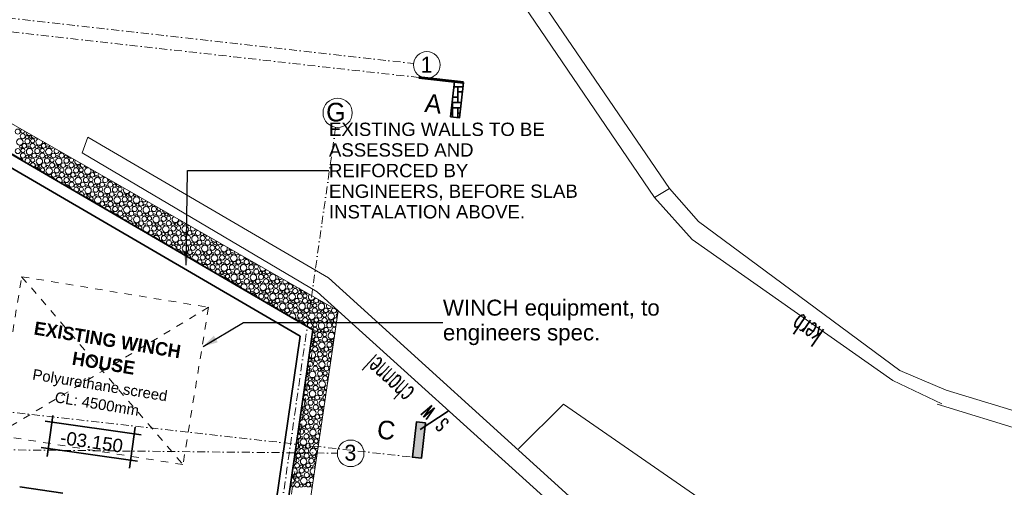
# Model space of a CAD drawing. Header units: millimetres. Extents: x -738537 to 1850049, y -250217 to 604013.
# Tile 72 of 204: x -586836 to -568329, y 81170 to 89959. Entities that reach past the tile are written whole.
import ezdxf

# ---------------------------------------------------------------- set-up
doc = ezdxf.new("R2010")
doc.units = ezdxf.units.MM
doc.header["$MEASUREMENT"] = 0
doc.set_wipeout_variables(frame=1)
for name, pattern in [('Dashed', [280, 140, -140]), ('Dot & Dashed', [280, 150, -60, 0, -70]), ('Hidden Line', [140, 100, -40]), ('Wipeout_Contour', [1000, 0, -1000])]:
    doc.linetypes.add(name, pattern=pattern)
for name, color, linetype, lineweight in [('0_Pen_No__161', 1, 'Continuous', 5), ('0_Pen_No__170', 9, 'Continuous', 0), ('0_Pen_No__3', 30, 'Continuous', 15), ('0_Pen_No__41', 7, 'Continuous', 60), ('A_ROOF SHEET_Pen_No__5', 4, 'Continuous', 5), ('A_SURVEY_Pen_No__1', 214, 'Continuous', 35), ('A_SURVEY_Pen_No__6', 7, 'Continuous', 5), ('A_WALL LOAD_Pen_No__1', 214, 'Continuous', 35), ('BUILDING_Pen_No__2', 1, 'Continuous', 25), ('C-GRID _Pen_No__5', 4, 'Continuous', 5), ('C_TEXT GA_Pen_No__6', 7, 'Continuous', 5), ('DIMS_Pen_No__161', 1, 'Continuous', 5), ('SEWER LINE_Pen_No__1', 214, 'Continuous', 35), ('Text_Pen_No__15', 7, 'Continuous', 20)]:
    doc.layers.add(name, color=color, linetype=linetype, lineweight=lineweight)
doc.layers.add('BUILDING_Pen_No__7', color=7, linetype='Continuous', lineweight=5, true_color=0x9f07ff)
doc.layers.add('ROAD_Pen_No__7', color=7, linetype='Continuous', lineweight=5, true_color=0x9f07ff)
doc.styles.add('GENERATED_STYLE_1', font='GOTHIC.TTF')
doc.styles.add('GENERATED_STYLE_2', font='arial.ttf')
doc.styles.add('GENERATED_STYLE_3', font='GOTHICB.TTF')
doc.styles.add('GENERATED_STYLE_8', font='txt.shx')
doc.dimstyles.new('GENERATED_STYLE__7', dxfattribs={"dimtxt": 0.18, "dimasz": 273.6, "dimexe": 0.18, "dimexo": 0.0625, "dimgap": 0.09, "dimtad": 0, "dimtih": 1, "dimtoh": 1, "dimdec": 4, "dimzin": 0, "dimdsep": 46, "dimcen": 0.09, "dimadec": 0, "dimazin": 0, "dimtfac": 1, "dimtdec": 4, "dimtmove": 0, "dimatfit": 3, "dimldrblk": 'ARROWHEAD_5', "dimfxl": 1, "dimtolj": 1, "dimtzin": 0, "dimarcsym": 0})

# ---------------------------------------------------------------- blocks, each defined once
blk = doc.blocks.new('*X3')
at = {"layer": '0_Pen_No__170', "color": 9, "linetype": 'Continuous', "lineweight": 0}
for centre, radius in [((-586874, 87855), 47.7), ((-586779, 87770), 47.3), ((-586700, 87751), 28.6), ((-586636, 87754), 25.1), ((-586834, 87661), 61.2), ((-586816, 87572), 25.1), ((-586749, 87590), 42.6), ((-586691, 87673), 47.7), ((-586682, 87565), 20.7), ((-586595, 87588), 47.3), ((-586594, 87682), 38.4), ((-586516, 87569), 28.6), ((-586453, 87572), 25.1), ((-586385, 87590), 42.6), ((-586318, 87565), 20.7), ((-586871, 87491), 47.7), ((-586775, 87406), 47.3), ((-586774, 87500), 38.4), ((-586687, 87309), 47.7), ((-586696, 87387), 28.6), ((-586650, 87479), 61.2), ((-586633, 87390), 25.1), ((-586591, 87318), 38.4), ((-586565, 87408), 42.6), ((-586507, 87491), 47.7), ((-586467, 87297), 61.2), ((-586498, 87383), 20.7), ((-586412, 87406), 47.3), ((-586411, 87500), 38.4), ((-586323, 87309), 47.7), ((-586333, 87387), 28.6), ((-586287, 87479), 61.2), ((-586269, 87390), 25.1), ((-586227, 87318), 38.4), ((-586202, 87408), 42.6), ((-586103, 87297), 61.2), ((-586134, 87383), 20.7), ((-586048, 87406), 47.3), ((-585959, 87309), 47.7), ((-585969, 87387), 28.6), ((-586513, 87205), 28.6), ((-586449, 87208), 25.1), ((-586407, 87136), 38.4), ((-586382, 87226), 42.6), ((-586283, 87115), 61.2), ((-586314, 87201), 20.7), ((-586228, 87224), 47.3), ((-586139, 87127), 47.7), ((-586149, 87205), 28.6), ((-586085, 87208), 25.1), ((-586043, 87136), 38.4), ((-586018, 87226), 42.6), ((-585919, 87115), 61.2), ((-585950, 87201), 20.7), ((-585864, 87224), 47.3), ((-585776, 87127), 47.7), ((-585785, 87205), 28.6), ((-585722, 87208), 25.1), ((-585680, 87136), 38.4), ((-586198, 87044), 42.6), ((-586130, 87019), 20.7), ((-586044, 87042), 47.3), ((-585956, 86945), 47.7), ((-585965, 87023), 28.6), ((-585902, 87026), 25.1), ((-585860, 86954), 38.4), ((-585834, 87044), 42.6), ((-585736, 86933), 61.2), ((-585767, 87019), 20.7), ((-585681, 87042), 47.3), ((-585592, 86945), 47.7), ((-585602, 87023), 28.6), ((-585538, 87026), 25.1), ((-585496, 86954), 38.4), ((-585470, 87044), 42.6), ((-585372, 86933), 61.2), ((-585403, 87019), 20.7), ((-585861, 86860), 47.3), ((-585782, 86841), 28.6), ((-585718, 86844), 25.1), ((-585676, 86772), 38.4), ((-585650, 86862), 42.6), ((-585552, 86751), 61.2), ((-585583, 86837), 20.7), ((-585497, 86860), 47.3), ((-585408, 86763), 47.7), ((-585418, 86841), 28.6), ((-585354, 86844), 25.1), ((-585312, 86772), 38.4), ((-585287, 86862), 42.6), ((-585188, 86751), 61.2), ((-585219, 86837), 20.7), ((-585133, 86860), 47.3), ((-585045, 86763), 47.7), ((-585054, 86841), 28.6), ((-584949, 86772), 38.4), ((-585598, 86659), 28.6), ((-585534, 86662), 25.1), ((-585467, 86680), 42.6), ((-585368, 86569), 61.2), ((-585399, 86655), 20.7), ((-585313, 86678), 47.3), ((-585225, 86581), 47.7), ((-585234, 86659), 28.6), ((-585170, 86662), 25.1), ((-585129, 86590), 38.4), ((-585103, 86680), 42.6), ((-585004, 86569), 61.2), ((-585036, 86655), 20.7), ((-584950, 86678), 47.3), ((-584861, 86581), 47.7), ((-584871, 86659), 28.6), ((-584807, 86662), 25.1), ((-584765, 86590), 38.4), ((-584641, 86569), 61.2), ((-585283, 86498), 42.6), ((-585216, 86473), 20.7), ((-585130, 86496), 47.3), ((-585041, 86399), 47.7), ((-585051, 86477), 28.6), ((-584987, 86480), 25.1), ((-584945, 86408), 38.4), ((-584919, 86498), 42.6), ((-584821, 86387), 61.2), ((-584852, 86473), 20.7), ((-584766, 86496), 47.3), ((-584677, 86399), 47.7), ((-584687, 86477), 28.6), ((-584623, 86480), 25.1), ((-584581, 86408), 38.4), ((-584556, 86498), 42.6), ((-584457, 86387), 61.2), ((-584488, 86473), 20.7), ((-584313, 86399), 47.7), ((-584946, 86314), 47.3), ((-584867, 86295), 28.6), ((-584803, 86298), 25.1), ((-584761, 86226), 38.4), ((-584736, 86316), 42.6), ((-584637, 86205), 61.2), ((-584668, 86291), 20.7), ((-584582, 86314), 47.3), ((-584493, 86217), 47.7), ((-584503, 86295), 28.6), ((-584439, 86298), 25.1), ((-584397, 86226), 38.4), ((-584372, 86316), 42.6), ((-584273, 86205), 61.2), ((-584305, 86291), 20.7), ((-584218, 86314), 47.3), ((-584130, 86217), 47.7), ((-584139, 86295), 28.6), ((-584076, 86298), 25.1), ((-584034, 86226), 38.4), ((-584619, 86116), 25.1), ((-584552, 86134), 42.6), ((-584453, 86023), 61.2), ((-584485, 86109), 20.7), ((-584398, 86132), 47.3), ((-584310, 86035), 47.7), ((-584319, 86113), 28.6), ((-584256, 86116), 25.1), ((-584214, 86044), 38.4), ((-584188, 86134), 42.6), ((-584090, 86023), 61.2), ((-584121, 86109), 20.7), ((-584035, 86132), 47.3), ((-583946, 86035), 47.7), ((-583956, 86113), 28.6), ((-583892, 86116), 25.1), ((-583850, 86044), 38.4), ((-583824, 86134), 42.6), ((-583726, 86023), 61.2), ((-583757, 86109), 20.7), ((-584368, 85952), 42.6), ((-584301, 85927), 20.7), ((-584215, 85950), 47.3), ((-584126, 85853), 47.7), ((-584136, 85931), 28.6), ((-584072, 85934), 25.1), ((-584030, 85862), 38.4), ((-584004, 85952), 42.6), ((-583906, 85841), 61.2), ((-583937, 85927), 20.7), ((-583851, 85950), 47.3), ((-583762, 85853), 47.7), ((-583772, 85931), 28.6), ((-583708, 85934), 25.1), ((-583666, 85862), 38.4), ((-583641, 85952), 42.6), ((-583542, 85841), 61.2), ((-583573, 85927), 20.7), ((-583399, 85853), 47.7), ((-584031, 85768), 47.3), ((-583952, 85749), 28.6), ((-583888, 85752), 25.1), ((-583846, 85680), 38.4), ((-583821, 85770), 42.6), ((-583722, 85659), 61.2), ((-583753, 85745), 20.7), ((-583667, 85768), 47.3), ((-583579, 85671), 47.7), ((-583588, 85749), 28.6), ((-583524, 85752), 25.1), ((-583483, 85680), 38.4), ((-583457, 85770), 42.6), ((-583358, 85659), 61.2), ((-583390, 85745), 20.7), ((-583304, 85768), 47.3), ((-583215, 85671), 47.7), ((-583225, 85749), 28.6), ((-583161, 85752), 25.1), ((-583119, 85680), 38.4), ((-583704, 85570), 25.1), ((-583637, 85588), 42.6), ((-583570, 85563), 20.7), ((-583484, 85586), 47.3), ((-583395, 85489), 47.7), ((-583405, 85567), 28.6), ((-583341, 85570), 25.1), ((-583299, 85498), 38.4), ((-583273, 85588), 42.6), ((-583175, 85477), 61.2), ((-583206, 85563), 20.7), ((-583120, 85586), 47.3), ((-583031, 85489), 47.7), ((-583041, 85567), 28.6), ((-582977, 85570), 25.1), ((-582935, 85498), 38.4), ((-582910, 85588), 42.6), ((-582811, 85477), 61.2), ((-582842, 85563), 20.7), ((-583386, 85381), 20.7), ((-583300, 85404), 47.3), ((-583211, 85307), 47.7), ((-583221, 85385), 28.6), ((-583157, 85388), 25.1), ((-583115, 85316), 38.4), ((-583090, 85406), 42.6), ((-582991, 85295), 61.2), ((-583022, 85381), 20.7), ((-582936, 85404), 47.3), ((-582847, 85307), 47.7), ((-582857, 85385), 28.6), ((-582793, 85388), 25.1), ((-582751, 85316), 38.4), ((-582726, 85406), 42.6), ((-582627, 85295), 61.2), ((-582659, 85381), 20.7), ((-582572, 85404), 47.3), ((-582484, 85307), 47.7), ((-582493, 85385), 28.6), ((-582388, 85316), 38.4), ((-583037, 85203), 28.6), ((-582973, 85206), 25.1), ((-582931, 85134), 38.4), ((-582906, 85224), 42.6), ((-582807, 85113), 61.2), ((-582839, 85199), 20.7), ((-582752, 85222), 47.3), ((-582664, 85125), 47.7), ((-582673, 85203), 28.6), ((-582610, 85206), 25.1), ((-582568, 85134), 38.4), ((-582542, 85224), 42.6), ((-582444, 85113), 61.2), ((-582475, 85199), 20.7), ((-582389, 85222), 47.3), ((-582300, 85125), 47.7), ((-582310, 85203), 28.6), ((-582246, 85206), 25.1), ((-582204, 85134), 38.4), ((-582080, 85113), 61.2), ((-582790, 85024), 25.1), ((-582722, 85042), 42.6), ((-582655, 85017), 20.7), ((-582569, 85040), 47.3), ((-582480, 84943), 47.7), ((-582490, 85021), 28.6), ((-582426, 85024), 25.1), ((-582384, 84952), 38.4), ((-582359, 85042), 42.6), ((-582260, 84931), 61.2), ((-582291, 85017), 20.7), ((-582205, 85040), 47.3), ((-582116, 84943), 47.7), ((-582126, 85021), 28.6), ((-582062, 85024), 25.1), ((-582020, 84952), 38.4), ((-581995, 85042), 42.6), ((-581896, 84931), 61.2), ((-581927, 85017), 20.7), ((-581753, 84943), 47.7), ((-582471, 84835), 20.7), ((-582385, 84858), 47.3), ((-582296, 84761), 47.7), ((-582306, 84839), 28.6), ((-582242, 84842), 25.1), ((-582200, 84770), 38.4), ((-582175, 84860), 42.6), ((-582076, 84749), 61.2), ((-582107, 84835), 20.7), ((-582021, 84858), 47.3), ((-581933, 84761), 47.7), ((-581942, 84839), 28.6), ((-581878, 84842), 25.1), ((-581837, 84770), 38.4), ((-581811, 84860), 42.6), ((-581713, 84749), 61.2), ((-581744, 84835), 20.7), ((-581658, 84858), 47.3), ((-581569, 84761), 47.7), ((-581579, 84839), 28.6), ((-581473, 84770), 38.4), ((-582122, 84657), 28.6), ((-582058, 84660), 25.1), ((-582017, 84588), 38.4), ((-581991, 84678), 42.6), ((-581893, 84567), 61.2), ((-581924, 84653), 20.7), ((-581838, 84676), 47.3), ((-581749, 84579), 47.7), ((-581759, 84657), 28.6), ((-581695, 84660), 25.1), ((-581653, 84588), 38.4), ((-581627, 84678), 42.6), ((-581529, 84567), 61.2), ((-581560, 84653), 20.7), ((-581474, 84676), 47.3), ((-581385, 84579), 47.7), ((-581395, 84657), 28.6), ((-581331, 84660), 25.1), ((-581289, 84588), 38.4), ((-581165, 84567), 61.2), ((-581196, 84653), 20.7), ((-581875, 84478), 25.1), ((-581807, 84496), 42.6), ((-581740, 84471), 20.7), ((-581654, 84494), 47.3), ((-581565, 84397), 47.7), ((-581575, 84475), 28.6), ((-581511, 84478), 25.1), ((-581469, 84406), 38.4), ((-581444, 84496), 42.6), ((-581345, 84385), 61.2), ((-581376, 84471), 20.7), ((-581290, 84494), 47.3), ((-581202, 84397), 47.7), ((-581211, 84475), 28.6), ((-581147, 84478), 25.1), ((-581105, 84406), 38.4), ((-581080, 84496), 42.6), ((-580981, 84385), 61.2), ((-581013, 84471), 20.7), ((-581556, 84289), 20.7), ((-581470, 84312), 47.3), ((-581391, 84293), 28.6), ((-581327, 84296), 25.1), ((-581285, 84224), 38.4), ((-581260, 84314), 42.6), ((-581161, 84203), 61.2), ((-581193, 84289), 20.7), ((-581107, 84312), 47.3), ((-581018, 84215), 47.7), ((-581027, 84293), 28.6), ((-580964, 84296), 25.1), ((-581198, 84033), 47.7), ((-581207, 84111), 28.6), ((-581144, 84114), 25.1), ((-581102, 84042), 38.4), ((-581076, 84132), 42.6), ((-581009, 84107), 20.7), ((-581324, 83932), 25.1), ((-581282, 83860), 38.4), ((-581256, 83950), 42.6), ((-581158, 83839), 61.2), ((-581189, 83925), 20.7), ((-581103, 83948), 47.3), ((-581014, 83851), 47.7), ((-581024, 83929), 28.6), ((-580960, 83932), 25.1), ((-581283, 83766), 47.3), ((-581194, 83670), 47.7), ((-581204, 83747), 28.6), ((-581140, 83750), 25.1), ((-581098, 83678), 38.4), ((-581073, 83768), 42.6), ((-581005, 83743), 20.7), ((-581320, 83568), 25.1), ((-581278, 83496), 38.4), ((-581253, 83586), 42.6), ((-581154, 83475), 61.2), ((-581185, 83561), 20.7), ((-581099, 83584), 47.3), ((-581020, 83565), 28.6), ((-581334, 83293), 61.2), ((-581365, 83379), 20.7), ((-581279, 83402), 47.3), ((-581190, 83306), 47.7), ((-581200, 83383), 28.6), ((-581136, 83386), 25.1), ((-581094, 83314), 38.4), ((-581069, 83404), 42.6), ((-581370, 83124), 47.7), ((-581380, 83201), 28.6), ((-581316, 83204), 25.1), ((-581274, 83132), 38.4), ((-581249, 83222), 42.6), ((-581150, 83111), 61.2), ((-581181, 83197), 20.7), ((-581095, 83220), 47.3), ((-581454, 82950), 38.4), ((-581429, 83040), 42.6), ((-581330, 82929), 61.2), ((-581361, 83015), 20.7), ((-581275, 83038), 47.3), ((-581187, 82942), 47.7), ((-581196, 83019), 28.6), ((-581133, 83022), 25.1), ((-581455, 82856), 47.3), ((-581367, 82760), 47.7), ((-581376, 82837), 28.6), ((-581313, 82840), 25.1), ((-581271, 82768), 38.4), ((-581245, 82858), 42.6), ((-581178, 82833), 20.7), ((-581493, 82658), 25.1), ((-581451, 82586), 38.4), ((-581425, 82676), 42.6), ((-581327, 82565), 61.2), ((-581358, 82651), 20.7), ((-581272, 82674), 47.3), ((-581183, 82578), 47.7), ((-581193, 82655), 28.6), ((-581507, 82383), 61.2), ((-581538, 82469), 20.7), ((-581452, 82492), 47.3), ((-581363, 82396), 47.7), ((-581373, 82473), 28.6), ((-581309, 82476), 25.1), ((-581267, 82404), 38.4), ((-581241, 82494), 42.6), ((-581174, 82469), 20.7), ((-581543, 82214), 47.7), ((-581553, 82291), 28.6), ((-581489, 82294), 25.1), ((-581448, 82128), 47.3), ((-581447, 82222), 38.4), ((-581421, 82312), 42.6), ((-581323, 82201), 61.2), ((-581354, 82287), 20.7), ((-581268, 82310), 47.3), ((-581503, 82019), 61.2), ((-581534, 82105), 20.7), ((-581418, 81948), 42.6), ((-581359, 82032), 47.7), ((-581369, 82109), 28.6), ((-581305, 82112), 25.1), ((-581263, 82040), 38.4), ((-581598, 81766), 42.6), ((-581539, 81850), 47.7), ((-581549, 81927), 28.6), ((-581485, 81930), 25.1), ((-581444, 81764), 47.3), ((-581443, 81858), 38.4), ((-581319, 81837), 61.2), ((-581350, 81923), 20.7), ((-581624, 81582), 47.3), ((-581623, 81676), 38.4), ((-581499, 81655), 61.2), ((-581530, 81741), 20.7), ((-581414, 81584), 42.6), ((-581356, 81668), 47.7), ((-581365, 81745), 28.6), ((-581301, 81748), 25.1), ((-581594, 81402), 42.6), ((-581536, 81486), 47.7), ((-581545, 81563), 28.6), ((-581481, 81566), 25.1), ((-581441, 81400), 47.3), ((-581440, 81494), 38.4), ((-581347, 81559), 20.7), ((-581661, 81384), 25.1), ((-581621, 81218), 47.3), ((-581620, 81312), 38.4), ((-581495, 81291), 61.2), ((-581527, 81377), 20.7), ((-581410, 81220), 42.6), ((-581362, 81381), 28.6), ((-581707, 81195), 20.7), ((-581542, 81199), 28.6), ((-581478, 81202), 25.1)]:
    blk.add_circle(centre, radius, dxfattribs=at)
for centre, radius, start, end in [((-586820, 87936), 25.1, 231.1739, 249.1941), ((-586778, 87864), 38.4, 123.9598, 356.4082), ((-586654, 87843), 61.2, 175.63, 304.7379), ((-586569, 87772), 42.6, 159.7673, 320.6007), ((-586502, 87747), 20.7, 213.8277, 266.5403), ((-586470, 87661), 61.2, 109.057, 11.311), ((-586327, 87673), 47.7, 211.6962, 268.6718), ((-586232, 87588), 47.3, 168.6084, 311.7596), ((-586830, 87297), 61.2, 359.8874, 119.7088), ((-586143, 87491), 47.7, 119.0969, 1.2711), ((-586047, 87500), 38.4, 203.5234, 276.8446), ((-585905, 87390), 25.1, 163.8382, 316.5297), ((-585863, 87318), 38.4, 81.2415, 39.1265), ((-586592, 87224), 47.3, 296.2242, 183.372), ((-586503, 87127), 47.7, 345.0878, 134.5084), ((-585739, 87297), 61.2, 157.1797, 323.1883), ((-585654, 87226), 42.6, 134.1384, 346.2296), ((-585556, 87115), 61.2, 75.2565, 45.1114), ((-585587, 87201), 20.7, 149.3018, 331.0662), ((-586408, 87042), 47.3, 24.7179, 94.8783), ((-586329, 87023), 28.6, 2.5667, 117.0294), ((-586265, 87026), 25.1, 278.0162, 201.5799), ((-586223, 86954), 38.4, 3.9396, 115.6565), ((-586099, 86933), 61.2, 308.2137, 171.3824), ((-585412, 87127), 47.7, 179.1236, 301.2444), ((-585317, 87042), 47.3, 145.4636, 334.9044), ((-585228, 86945), 47.7, 84.4884, 35.8796), ((-585238, 87023), 28.6, 191.3637, 289.0042), ((-586014, 86862), 42.6, 324.3542, 155.242), ((-585947, 86837), 20.7, 279.2799, 200.3162), ((-585916, 86751), 61.2, 13.5868, 106.0093), ((-585772, 86763), 47.7, 271.41, 208.1862), ((-585132, 86954), 38.4, 168.2945, 312.0734), ((-585008, 86933), 61.2, 214.5161, 265.8519), ((-584990, 86844), 25.1, 119.1507, 1.2173), ((-584923, 86862), 42.6, 207.8546, 272.5133), ((-585677, 86678), 47.3, 311.96, 167.6362), ((-585588, 86581), 47.7, 0.3507, 119.2454), ((-585492, 86590), 38.4, 274.1102, 205.4859), ((-584824, 86751), 61.2, 139.4603, 340.9076), ((-584739, 86680), 42.6, 104.1884, 16.1796), ((-584672, 86655), 20.7, 82.236, 38.132), ((-584586, 86678), 47.3, 218.0535, 262.3144), ((-585414, 86477), 28.6, 41.5056, 78.0906), ((-585350, 86480), 25.1, 311.1218, 168.4743), ((-585309, 86408), 38.4, 29.7388, 89.8573), ((-585184, 86387), 61.2, 319.5903, 160.0059), ((-584497, 86581), 47.7, 155.2818, 325.0862), ((-584402, 86496), 47.3, 121.4568, 358.9112), ((-584323, 86477), 28.6, 150.1397, 330.2282), ((-584217, 86408), 38.4, 139.786, 340.5819), ((-585099, 86316), 42.6, 340.1324, 139.4637), ((-585032, 86291), 20.7, 317.8283, 161.7679), ((-585001, 86205), 61.2, 31.7622, 87.834), ((-584857, 86217), 47.7, 292.4261, 187.1701), ((-584093, 86387), 61.2, 186.5864, 293.7816), ((-584008, 86316), 42.6, 173.8938, 306.4742), ((-583910, 86205), 61.2, 120.5842, 359.7838), ((-584762, 86132), 47.3, 326.3786, 153.2175), ((-584683, 86113), 28.6, 264.0592, 215.537), ((-584673, 86035), 47.7, 18.6455, 100.9506), ((-584577, 86044), 38.4, 298.351, 181.2451), ((-583671, 86132), 47.3, 182.0532, 298.3148), ((-583582, 86035), 47.7, 132.3551, 348.0129), ((-584436, 85934), 25.1, 338.1481, 141.448), ((-584270, 85841), 61.2, 330.5678, 149.0284), ((-583487, 85950), 47.3, 88.6637, 31.7042), ((-583408, 85931), 28.6, 108.8866, 11.4814), ((-583344, 85934), 25.1, 189.6729, 290.6951), ((-583303, 85862), 38.4, 107.9763, 12.3916), ((-584184, 85770), 42.6, 356.7766, 122.8196), ((-584117, 85745), 20.7, 350.7162, 128.8799), ((-583942, 85671), 47.7, 308.553, 171.0431), ((-583178, 85841), 61.2, 166.7779, 313.5901), ((-583093, 85770), 42.6, 147.8469, 332.5211), ((-582995, 85659), 61.2, 96.8811, 23.4869), ((-583026, 85745), 20.7, 178.1867, 302.1813), ((-583847, 85586), 47.3, 340.578, 139.0181), ((-583768, 85567), 28.6, 299.5686, 180.0275), ((-583759, 85489), 47.7, 55.8198, 63.7763), ((-583663, 85498), 38.4, 317.2392, 162.3569), ((-583538, 85477), 61.2, 270.9513, 208.6448), ((-582851, 85671), 47.7, 194.1357, 286.2322), ((-582756, 85586), 47.3, 157.6325, 322.7354), ((-582667, 85489), 47.7, 105.6601, 14.7079), ((-583521, 85388), 25.1, 7.4354, 112.1607), ((-583453, 85406), 42.6, 276.9757, 202.6204), ((-583355, 85295), 61.2, 341.574, 138.0221), ((-582571, 85498), 38.4, 185.0914, 295.2766), ((-582430, 85388), 25.1, 143.5417, 336.8262), ((-582264, 85295), 61.2, 148.9073, 331.4607), ((-583270, 85224), 42.6, 16.5103, 103.0858), ((-583202, 85199), 20.7, 36.939, 82.6571), ((-583116, 85222), 47.3, 260.1392, 219.4569), ((-583027, 85125), 47.7, 323.0371, 156.559), ((-582179, 85224), 42.6, 121.2591, 359.1089), ((-582111, 85199), 20.7, 123.9566, 356.4113), ((-581936, 85125), 47.7, 167.5828, 312.7852), ((-582932, 85040), 47.3, 355.502, 124.0941), ((-582853, 85021), 28.6, 324.3326, 155.2635), ((-582748, 84952), 38.4, 334.7791, 144.8171), ((-582624, 84931), 61.2, 288.1054, 191.4907), ((-581841, 85040), 47.3, 134.5964, 345.7715), ((-581762, 85021), 28.6, 170.6673, 309.7007), ((-581657, 84952), 38.4, 154.8253, 325.5427), ((-582539, 84860), 42.6, 298.2978, 181.2983), ((-582440, 84749), 61.2, 353.0477, 126.5485), ((-581533, 84931), 61.2, 199.4059, 280.9621), ((-581515, 84842), 25.1, 90.0413, 30.3267), ((-581447, 84860), 42.6, 189.8066, 290.5614), ((-581349, 84749), 61.2, 130.9063, 349.4617), ((-582201, 84676), 47.3, 286.0922, 193.5039), ((-582113, 84579), 47.7, 337.0887, 142.5074), ((-581264, 84678), 42.6, 82.2813, 38.0867), ((-581110, 84676), 47.3, 197.9078, 282.4602), ((-581022, 84579), 47.7, 144.6745, 335.6934), ((-582018, 84494), 47.3, 12.6733, 106.9229), ((-581939, 84475), 28.6, 348.0366, 131.5596), ((-581833, 84406), 38.4, 352.8206, 126.7755), ((-581709, 84385), 61.2, 301.4724, 178.1238), ((-580927, 84494), 47.3, 108.3437, 12.0243), ((-580838, 84397), 47.7, 112.4756, 230.794), ((-580847, 84475), 28.6, 132.1693, 254.3096), ((-581624, 84314), 42.6, 315.4248, 164.1714), ((-581525, 84203), 61.2, 5.6286, 113.9676), ((-581382, 84215), 47.7, 248.5281, 231.068), ((-580922, 84224), 38.4, 21.0175, 322.2521), ((-580896, 84314), 42.6, 51.6698, 291.5998), ((-581341, 84021), 61.2, 264.2791, 79.1943), ((-581287, 84130), 47.3, 212.3103, 176.1749), ((-580978, 84021), 61.2, 6.5669, 336.7027), ((-580923, 84130), 47.3, 55.6849, 287.5847), ((-581378, 83851), 47.7, 279.3128, 64.1607), ((-580918, 83860), 38.4, 118.8563, 224.4133), ((-580893, 83950), 42.6, 137.8583, 205.4113), ((-581338, 83657), 61.2, 201.2546, 142.2189), ((-581369, 83743), 20.7, 232.6552, 110.8183), ((-580974, 83657), 61.2, 79.2724, 263.9971), ((-580919, 83766), 47.3, 131.0358, 212.2338), ((-581374, 83488), 47.7, 201.1005, 142.373), ((-581384, 83565), 28.6, 214.764, 128.7095), ((-581010, 83488), 47.7, 64.6876, 278.582), ((-581458, 83314), 38.4, 287.4276, 56.0459), ((-581433, 83404), 42.6, 267.5295, 75.9439), ((-580970, 83293), 61.2, 143.7383, 199.5313), ((-581001, 83379), 20.7, 112.926, 230.3435), ((-581514, 83111), 61.2, 306.0004, 37.4731), ((-581459, 83220), 47.3, 266.6772, 76.7963), ((-581007, 83124), 47.7, 145.1968, 198.0727), ((-581016, 83201), 28.6, 131.6508, 211.6188), ((-581496, 83022), 25.1, 291.4752, 51.9983), ((-581091, 82950), 38.4, 58.351, 284.9186), ((-581065, 83040), 42.6, 77.6012, 265.6684), ((-581510, 82747), 61.2, 249.2274, 94.2461), ((-581147, 82747), 61.2, 39.7276, 303.542), ((-581092, 82856), 47.3, 78.6765, 264.5931), ((-581547, 82578), 47.7, 259.853, 83.6204), ((-581556, 82655), 28.6, 303.6839, 39.7895), ((-581129, 82658), 25.1, 57.0099, 286.2597), ((-581143, 82383), 61.2, 96.532, 246.7375), ((-581632, 82310), 47.3, 330.4557, 13.0178), ((-581179, 82214), 47.7, 86.8716, 256.3979), ((-581189, 82291), 28.6, 46.4886, 296.781), ((-581628, 81946), 47.3, 247.1686, 96.3049), ((-581627, 82040), 38.4, 262.7133, 80.7602), ((-581601, 82130), 42.6, 245.8062, 97.6673), ((-581264, 81946), 47.3, 22.0362, 321.2334), ((-581238, 82130), 42.6, 5.2507, 338.0188), ((-581683, 81837), 61.2, 287.6496, 55.8239), ((-581234, 81766), 42.6, 102.6606, 240.609), ((-581719, 81668), 47.7, 315.4227, 28.0508), ((-581665, 81748), 25.1, 253.6288, 89.8447), ((-581261, 81582), 47.3, 101.1688, 242.1008), ((-581260, 81676), 38.4, 86.2688, 257.0008), ((-581679, 81473), 61.2, 233.2107, 110.2627), ((-581710, 81559), 20.7, 304.2982, 39.1753), ((-581315, 81473), 61.2, 59.9425, 283.3271), ((-581716, 81304), 47.7, 240.1621, 103.3113), ((-581725, 81381), 28.6, 268.0342, 75.4393), ((-581352, 81304), 47.7, 36.1658, 307.1038), ((-581298, 81384), 25.1, 99.7893, 243.4803), ((-581774, 81220), 42.6, 303.4783, 39.9951), ((-581343, 81195), 20.7, 54.7078, 288.5617)]:
    blk.add_arc(centre, radius, start, end, dxfattribs=at)
blk = doc.blocks.new('Fill_2', base_point=(0, 0))
at = {"color": 254, "linetype": 'Wipeout_Contour', "lineweight": 0, "ltscale": 14005644.7295551}
blk.add_wipeout([(-629510, 81187), (-636562, 79782), (-636490, 79417), (-629462, 80817), (-620503, 81356), (-620540, 82044), (-601137, 81925), (-601127, 81470), (-590152, 81021), (-590022, 81720), (-589770, 81683), (-588537, 88326), (-581323, 84127), (-581891, 80218), (-581482, 80187), (-580849, 84486), (-589699, 89558), (-590288, 81899), (-594389, 82642), (-600414, 82313), (-600427, 82956), (-621104, 82548), (-621076, 81701)], dxfattribs=at)
at = {"layer": '0_Pen_No__170', "color": 255, "linetype": 'Continuous', "lineweight": 0, "flags": 128}
blk.add_lwpolyline([(-629510, 81187), (-636562, 79782), (-636490, 79417), (-629462, 80817), (-620503, 81356), (-620540, 82044), (-601137, 81925), (-601127, 81470), (-590152, 81021), (-590022, 81720), (-589770, 81683), (-588537, 88326), (-581323, 84127), (-581891, 80218), (-581482, 80187), (-580849, 84486), (-589699, 89558), (-590288, 81899), (-594389, 82642), (-600414, 82313), (-600427, 82956), (-621104, 82548), (-621076, 81701)], close=True, dxfattribs=at)
at = {"layer": '0_Pen_No__170', "color": 9, "linetype": 'Continuous', "lineweight": 0}
blk.add_blockref('*X3', (0, 0), dxfattribs=at)
blk = doc.blocks.new('ARROWHEAD_5')
at = {"linetype": 'Continuous', "lineweight": 0}
blk.add_hatch(color=0, dxfattribs=at).paths.add_polyline_path([(-1, 0.2679), (0, 0), (-1, -0.2679)])
at = {"color": 0, "linetype": 'Continuous', "lineweight": 0}
blk.add_line((0, 0), (-1, 0), dxfattribs=at)

msp = doc.modelspace()

# ---------------------------------------------------------------- hatches: boundary and pattern name
at = {"layer": 'A_SURVEY_Pen_No__1', "linetype": 'Continuous', "lineweight": 35}
h = msp.add_hatch(dxfattribs=at)
h.set_pattern_fill('PATTERN__PAVING', color=214, style=0, pattern_type=2)
h.set_pattern_definition([(0, (0, 0), (0, 400), [300, -100]), (0, (300, 100), (0, 400), [300, -100]), (0, (200, 200), (0, 400), [300, -100]), (0, (100, 300), (0, 400), [300, -100]), (90, (200, 0), (-400, 0), [300, -100]), (90, (100, 100), (-400, 0), [300, -100]), (90, (0, 200), (-400, 0), [300, -100]), (90, (300, 300), (-400, 0), [300, -100])])
h.paths.add_polyline_path([(-578493.5, 88777.8), (-578567.7, 88114.8), (-578737.3, 88133.8), (-578663.1, 88796.8)])
msp.add_hatch(color=214, dxfattribs=at).paths.add_polyline_path([(-579210.3, 82380.3), (-579284.6, 81717.3), (-579454.2, 81736.3), (-579379.9, 82399.3)])

# ---------------------------------------------------------------- linework, layer by layer
at = {"layer": '0_Pen_No__41', "color": 7, "linetype": 'Continuous', "lineweight": 60}
msp.add_line((-578493.5, 88777.8), (-579331.8, 88871.8), dxfattribs=at)
at = {"layer": 'A_SURVEY_Pen_No__1', "color": 214, "linetype": 'Continuous', "lineweight": 35, "flags": 128}
for points in [[(-578493.5, 88777.8), (-578567.7, 88114.8), (-578737.3, 88133.8), (-578663.1, 88796.8)], [(-579210.3, 82380.3), (-579284.6, 81717.3), (-579454.2, 81736.3), (-579379.9, 82399.3)]]:
    msp.add_lwpolyline(points, close=True, dxfattribs=at)
at = {"layer": 'C-GRID _Pen_No__5', "color": 4, "linetype": 'Dot & Dashed', "lineweight": 5}
msp.add_line((-579431.8, 89136.7), (-579431.8, 89136.7), dxfattribs=at)
at = {"layer": 'C-GRID _Pen_No__5', "color": 4, "linetype": 'Continuous', "lineweight": 5}
msp.add_circle((-579183.4, 89108.8), 250, dxfattribs=at)
at = {"layer": 'ROAD_Pen_No__7', "color": 18, "linetype": 'Continuous', "lineweight": 5, "true_color": 0x000000}
for p, q in [((-577707.9, 91315.2), (-574624.1, 86784)), ((-577988.9, 91148.9), (-574905, 86617.7)), ((-574624.1, 86784), (-574905, 86617.7)), ((-574198.7, 85826.7), (-574905, 86617.7)), ((-574077.8, 86164.2), (-574624.1, 86784)), ((-570291.8, 83365.8), (-574077.8, 86164.2)), ((-570421.3, 83178.1), (-574198.7, 85826.7)), ((-570291.8, 83365.8), (-569419.2, 82995.1)), ((-569504.7, 82739.8), (-570421.3, 83178.1)), ((-569419.2, 82995.1), (-565035.4, 81653.3)), ((-576613, 82733.8), (-577462.5, 81895.9)), ((-573643.8, 80680), (-576613, 82733.8)), ((-565118.1, 81348), (-569591.5, 82734.8))]:
    msp.add_line(p, q, dxfattribs=at)

# ---------------------------------------------------------------- block references
at = {"layer": '0_Pen_No__170', "color": 9, "linetype": 'Continuous', "lineweight": 0}
msp.add_blockref('Fill_2', (0, 0), dxfattribs=at)

# ---------------------------------------------------------------- texts
at = {"layer": 'A_SURVEY_Pen_No__6', "color": 7, "linetype": 'Continuous', "lineweight": 5, "char_height": 350, "attachment_point": 5, "rotation": 353.60664, "style": 'GENERATED_STYLE_1'}
for s, insert in [('\\A1;{\\pqc;\\fCentury Gothic|b0|i0|c0|p34;A}', (-579061.6, 88383)), ('\\A1;{\\pqc;\\fCentury Gothic|b0|i0|c0|p34;C}', (-579946.8, 82244.7))]:
    msp.add_mtext(s, dxfattribs=dict(at, insert=insert))
at = {"layer": 'C-GRID _Pen_No__5', "color": 4, "linetype": 'Continuous', "lineweight": 5, "char_height": 300, "attachment_point": 1, "style": 'GENERATED_STYLE_1'}
for s, insert in [('\\A1;{\\pql;\\pt0;\\fCentury Gothic|b0|i0|c0|p34;1}', (-579300.6, 89263.1)), ('\\A1;{\\pql;\\pt0;\\fCentury Gothic|b0|i0|c0|p34;3}', (-580731.9, 81970.6))]:
    msp.add_mtext(s, dxfattribs=dict(at, insert=insert))
at = {"layer": 'C_TEXT GA_Pen_No__6', "color": 18, "linetype": 'Continuous', "lineweight": 5, "true_color": 0x000000, "insert": (-578881, 84269.1), "char_height": 300, "width": 5773.517, "attachment_point": 4, "line_spacing_factor": 0.930574, "style": 'GENERATED_STYLE_2'}
msp.add_mtext('\\A1;{\\pql;\\fArial|b0|i0|c0|p34;WINCH \\fArial|b0|i0|c0|p34;equipment,\\fArial|b0|i0|c0|p34; to engineers spec.}', dxfattribs=at)
at = {"layer": 'Text_Pen_No__15', "color": 7, "linetype": 'Continuous', "lineweight": 20, "char_height": 400, "attachment_point": 7, "style": 'GENERATED_STYLE_8'}
for s, insert, rotation in [('\\A1;{\\W0.500000x;\\pql;\\Ftxt.shx;kerb}', (-571696.2, 84123.7), 145.27425), ('\\A1;{\\W0.500000x;\\pql;\\Ftxt.shx;s/w  channel}', (-578659.8, 82491.9), 137.27425)]:
    msp.add_mtext(s, dxfattribs=dict(at, insert=insert, rotation=rotation))

# ---------------------------------------------------------------- next in the draw order: linework, layer by layer
at = {"layer": '0_Pen_No__161', "color": 1, "linetype": 'Dashed', "lineweight": 5}
for p, q in [((-586799.2, 85128.9), (-583767.1, 81597.9)), ((-583287.3, 84553.2), (-587279, 82154.4))]:
    msp.add_line(p, q, dxfattribs=at)
at = {"layer": '0_Pen_No__3', "color": 30, "linetype": 'Hidden Line', "lineweight": 15}
msp.add_line((-586056.3, 86881.9), (-582362.8, 84732.1), dxfattribs=at)
at = {"layer": 'A_ROOF SHEET_Pen_No__5', "color": 4, "linetype": 'Dot & Dashed', "lineweight": 5}
msp.add_lwpolyline([(-589832.6, 81403.7), (-581849.4, 80210.5), (-581281.7, 84119.3), (-588540.8, 88344.5)], close=True, dxfattribs=at)
at = {"layer": 'A_WALL LOAD_Pen_No__1', "color": 214, "linetype": 'Continuous', "lineweight": 35}
for points in [[(-581323.3, 84127), (-588537.1, 88325.9)], [(-588120.8, 87829), (-581562.3, 84011.6)], [(-581890.9, 80218.2), (-581323.3, 84127)], [(-581562.3, 84011.6), (-582076.9, 80468.4)], [(-586024.2, 81057.6), (-586836.7, 81178.9)]]:
    msp.add_lwpolyline(points, dxfattribs=at)
at = {"layer": 'BUILDING_Pen_No__2', "color": 1, "linetype": 'Continuous', "lineweight": 25}
for p, q in [((-581323.3, 84127), (-588758.9, 88455)), ((-581890.9, 80218.2), (-581323.3, 84127))]:
    msp.add_line(p, q, dxfattribs=at)
at = {"layer": 'BUILDING_Pen_No__7', "color": 190, "linetype": 'Continuous', "lineweight": 5, "true_color": 0x9f07ff}
for p, q in [((-585660.4, 87454.7), (-585554.1, 87751.3)), ((-585554.1, 87751.3), (-581028.7, 85105.4)), ((-581244, 84842.7), (-585660.4, 87454.7)), ((-581028.7, 85105.4), (-573063.5, 77888.6)), ((-573332.7, 77692.9), (-581244, 84842.7))]:
    msp.add_line(p, q, dxfattribs=at)
at = {"layer": 'C-GRID _Pen_No__5', "color": 4, "linetype": 'Dot & Dashed', "lineweight": 5}
for p, q in [((-636331.8, 95512.3), (-579431.8, 89136.7)), ((-579331.8, 88871.8), (-637864.8, 95430.4)), ((-639494.3, 88463.8), (-579284.6, 81717.3)), ((-580898.4, 87936.1), (-582541.1, 76395.5)), ((-580898.4, 87936.1), (-580898.4, 87936.1)), ((-638117.8, 82397), (-580864.7, 81811.3)), ((-580864.7, 81811.3), (-580864.7, 81811.3))]:
    msp.add_line(p, q, dxfattribs=at)
at = {"layer": 'C-GRID _Pen_No__5', "color": 4, "linetype": 'Continuous', "lineweight": 5}
for centre, radius in [((-580859.6, 88208.4), 275), ((-580614.8, 81808.7), 250)]:
    msp.add_circle(centre, radius, dxfattribs=at)
at = {"layer": 'DIMS_Pen_No__161', "color": 1, "linetype": 'Dashed', "lineweight": 5}
msp.add_lwpolyline([(-587279, 82154.4), (-586799.2, 85128.9), (-583287.3, 84553.2), (-583767.1, 81597.9)], close=True, dxfattribs=at)
at = {"layer": 'SEWER LINE_Pen_No__1', "color": 214, "linetype": 'Continuous', "lineweight": 35}
for p, q in [((-586358.7, 82416.4), (-584550.3, 82158.9)), ((-586321.1, 81749.7), (-586211.5, 82519.6)), ((-584772.5, 81529.2), (-584662.9, 82299.1)), ((-586429.9, 81916.5), (-584621.5, 81659))]:
    msp.add_line(p, q, dxfattribs=at)

# ---------------------------------------------------------------- next in the draw order: texts
at = {"layer": 'C-GRID _Pen_No__5', "color": 4, "linetype": 'Continuous', "lineweight": 5, "insert": (-581075.4, 88397.3), "char_height": 350, "attachment_point": 1, "style": 'GENERATED_STYLE_1'}
msp.add_mtext('\\A1;{\\pql;\\pt0;\\fCentury Gothic|b0|i0|c0|p34;G}', dxfattribs=at)
at = {"layer": 'C_TEXT GA_Pen_No__6', "color": 18, "linetype": 'Continuous', "lineweight": 5, "true_color": 0x000000, "insert": (-581022.9, 87121.8), "char_height": 250, "width": 4850.276, "attachment_point": 4, "line_spacing_factor": 0.930107, "style": 'GENERATED_STYLE_2'}
msp.add_mtext('\\A1;{\\pql;\\fArial|b0|i0|c0|p34;EXISTING WALLS TO BE \\fArial|b0|i0|c0|p34;ASSESSED AND REIFORCED\\fArial|b0|i0|c0|p34; BY ENGINEERS, BEFORE SLAB INSTALATION ABOVE.}', dxfattribs=at)
at = {"layer": 'C_TEXT GA_Pen_No__6', "color": 18, "linetype": 'Continuous', "lineweight": 5, "true_color": 0x000000, "insert": (-585283.4, 83352), "char_height": 250, "width": 2834.129, "attachment_point": 5, "rotation": 350.69006, "line_spacing_factor": 1.065309, "style": 'GENERATED_STYLE_3'}
msp.add_mtext('\\A1;\\pxqc;EXISTING WINCH HOUSE\\P{\\fArial|b0|i0|c0|p34;\\H0.8x;Polyurethane screed\\PCL: 4500mm}', dxfattribs=at)
at = {"layer": 'C_TEXT GA_Pen_No__6', "color": 18, "linetype": 'Continuous', "lineweight": 5, "true_color": 0x000000, "insert": (-585484.3, 82025.3), "char_height": 250, "attachment_point": 5, "rotation": 351.89688, "style": 'GENERATED_STYLE_2'}
msp.add_mtext('\\A1;-03.150', dxfattribs=at)

# ---------------------------------------------------------------- next in the draw order: leaders
at = {"layer": 'C_TEXT GA_Pen_No__6', "color": 7, "linetype": 'Continuous', "lineweight": 5, "annotation_type": 0, "has_hookline": 1, "hookline_direction": 0}
for points, text_width in [([(-583706.8, 85344.8), (-583684.5, 87121.8), (-581023, 87121.8)], 4852.5), ([(-583384.9, 83818.7), (-582630.7, 84269.1), (-578881.1, 84269.1)], 4055.3)]:
    msp.add_leader(points, dimstyle='GENERATED_STYLE__7', dxfattribs=dict(at, text_width=text_width))

doc.saveas('drawing.dxf')
